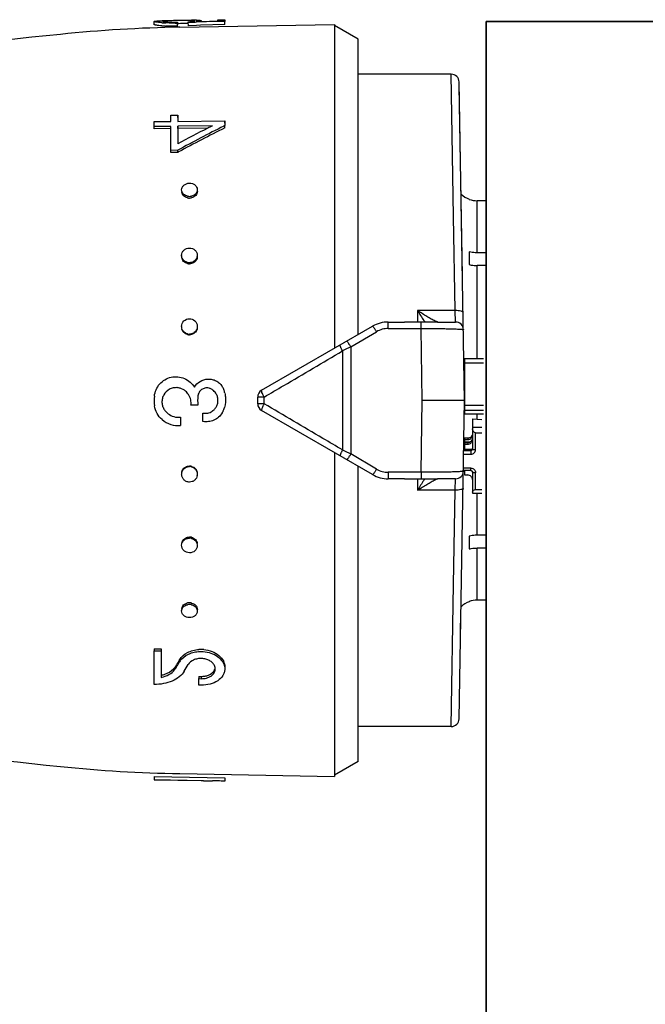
# Model space of a CAD drawing. Header units: millimetres. Extents: x 14365 to 105143, y -126377 to -22383.
# Tile 84 of 191: x 54949 to 54989, y -122816 to -122753. Entities that reach past the tile are written whole.
import ezdxf

# ---------------------------------------------------------------- set-up
doc = ezdxf.new("R2010")
doc.units = ezdxf.units.MM
doc.layers.add('UT_ZAŘÍZENÍ - OT', color=3, linetype='Continuous', lineweight=35)

msp = doc.modelspace()

# ---------------------------------------------------------------- linework, layer by layer
at = {"color": 0, "linetype": 'Continuous'}
for p, q in [((54957.635, -122753.468), (54957.632, -122753.268)), ((54958.268, -122753.222), (54958.283, -122753.221)), ((54958.283, -122753.221), (54958.295, -122753.221)), ((54958.285, -122753.281), (54958.284, -122753.235)), ((54959.198, -122753.208), (54959.076, -122753.21)), ((54959.122, -122753.308), (54959.122, -122753.37)), ((54959.125, -122753.569), (54959.122, -122753.37)), ((54959.199, -122753.408), (54959.123, -122753.409)), ((54959.267, -122753.632), (54969.135, -122753.459)), ((54959.809, -122753.402), (54959.778, -122753.402)), ((54959.807, -122753.341), (54959.807, -122753.288)), ((54960.237, -122753.325), (54959.807, -122753.341)), ((54959.811, -122753.54), (54959.807, -122753.341)), ((54960.328, -122753.521), (54959.811, -122753.54)), ((54960.032, -122753.268), (54960.03, -122753.204)), ((54960.324, -122753.322), (54960.237, -122753.325)), ((54960.319, -122753.274), (54960.622, -122753.264)), ((54961.615, -122753.277), (54960.324, -122753.322)), ((54960.586, -122753.512), (54960.328, -122753.521)), ((54960.469, -122753.269), (54960.468, -122753.254)), ((54962.135, -122753.458), (54960.586, -122753.512)), ((54960.622, -122753.264), (54961.681, -122753.23)), ((54960.631, -122753.21), (54960.632, -122753.263)), ((54961.683, -122753.274), (54961.615, -122753.277)), ((54961.681, -122753.162), (54962.131, -122753.154)), ((54961.681, -122753.23), (54961.681, -122753.162)), ((54962.131, -122753.259), (54961.683, -122753.274)), ((54962.131, -122753.154), (54962.131, -122753.259)), ((54962.135, -122753.458), (54962.131, -122753.259)), ((54969.135, -122753.459), (54969.135, -122774.104)), ((54970.635, -122754.399), (54969.135, -122753.533)), ((54970.635, -122773.238), (54970.635, -122754.399)), ((54976.581, -122756.633), (54970.635, -122756.633)), ((54976.735, -122765.698), (54976.581, -122756.633)), ((54977.435, -122777.433), (54977.081, -122757.125)), ((54977.297, -122769.499), (54977.085, -122757.374)), ((54958.682, -122759.238), (54959.132, -122759.233)), ((54958.682, -122759.644), (54958.682, -122759.238)), ((54959.132, -122759.233), (54959.132, -122759.638)), ((54959.135, -122759.383), (54959.132, -122759.233)), ((54957.632, -122759.657), (54958.682, -122759.644)), ((54957.632, -122759.968), (54957.632, -122759.657)), ((54958.682, -122759.955), (54957.632, -122759.968)), ((54957.635, -122760.112), (54957.632, -122759.968)), ((54958.682, -122761.487), (54958.682, -122759.955)), ((54959.132, -122759.638), (54962.131, -122759.599)), ((54961.346, -122759.921), (54959.132, -122759.949)), ((54959.132, -122759.949), (54959.132, -122761.068)), ((54959.135, -122760.094), (54959.132, -122759.949)), ((54961.291, -122759.949), (54961.346, -122759.921)), ((54962.131, -122759.911), (54962.076, -122759.939)), ((54962.131, -122759.599), (54962.131, -122759.911)), ((54962.135, -122759.746), (54962.131, -122759.599)), ((54962.135, -122760.055), (54962.131, -122759.911)), ((54958.685, -122760.099), (54957.635, -122760.112)), ((54961.053, -122760.069), (54959.135, -122760.094)), ((54959.135, -122760.094), (54959.135, -122760.951)), ((54959.132, -122761.482), (54958.682, -122761.487)), ((54958.685, -122761.618), (54958.682, -122761.487)), ((54959.135, -122761.613), (54958.685, -122761.618)), ((54959.135, -122761.613), (54959.132, -122761.482)), ((54959.187, -122761.585), (54959.135, -122761.613)), ((54977.735, -122764.597), (54977.735, -122764.61)), ((54978.235, -122768.02), (54978.235, -122764.696)), ((54978.806, -122764.696), (54978.235, -122764.696)), ((54976.838, -122771.709), (54976.735, -122765.698)), ((54977.735, -122767.96), (54977.735, -122768.773)), ((54978.853, -122768.02), (54978.235, -122768.02)), ((54978.235, -122774.759), (54978.235, -122768.833)), ((54978.861, -122768.833), (54978.235, -122768.833)), ((54974.435, -122771.709), (54974.435, -122772.442)), ((54976.838, -122771.709), (54974.435, -122771.709)), ((54976.857, -122772.433), (54976.838, -122771.709)), ((54972.566, -122772.848), (54972.566, -122772.433)), ((54972.566, -122772.433), (54973.592, -122772.433)), ((54974.663, -122772.848), (54974.663, -122772.441)), ((54975.699, -122772.433), (54976.857, -122772.433)), ((54964.485, -122776.789), (54971.566, -122772.701)), ((54970.169, -122774.021), (54971.816, -122773.053)), ((54972.566, -122772.848), (54974.663, -122772.848)), ((54974.735, -122777.433), (54974.663, -122772.848)), ((54969.648, -122774.278), (54969.648, -122780.589)), ((54970.169, -122774.021), (54970.169, -122780.845)), ((54977.435, -122774.759), (54977.435, -122778.281)), ((54977.435, -122774.759), (54978.635, -122774.759)), ((54977.435, -122775.043), (54978.635, -122775.043)), ((54964.235, -122777.645), (54964.235, -122777.222)), ((54964.649, -122777.649), (54964.649, -122777.218)), ((54974.663, -122782.019), (54974.735, -122777.433)), ((54977.435, -122777.433), (54974.735, -122777.433)), ((54977.081, -122797.742), (54977.435, -122777.433)), ((54960.422, -122777.736), (54959.972, -122777.736)), ((54960.741, -122778.777), (54960.741, -122778.242)), ((54971.566, -122782.165), (54964.485, -122778.078)), ((54977.435, -122777.739), (54978.635, -122777.739)), ((54977.435, -122778.054), (54978.635, -122778.054)), ((54959.312, -122778.505), (54959.312, -122779.039)), ((54977.435, -122778.281), (54978.635, -122778.281)), ((54977.935, -122778.608), (54977.935, -122780.531)), ((54977.935, -122778.608), (54978.535, -122778.641)), ((54978.235, -122778.624), (54978.235, -122778.281)), ((54977.935, -122779.139), (54978.535, -122779.139)), ((54978.135, -122780.57), (54978.135, -122779.491)), ((54978.135, -122779.491), (54978.535, -122779.491)), ((54977.389, -122780.082), (54977.799, -122780.082)), ((54977.39, -122780.048), (54977.395, -122779.725)), ((54977.437, -122780.051), (54977.39, -122780.048)), ((54977.435, -122779.837), (54977.435, -122780.082)), ((54977.635, -122779.837), (54977.435, -122779.837)), ((54977.435, -122779.935), (54977.635, -122779.935)), ((54977.435, -122780.13), (54977.435, -122780.571)), ((54977.635, -122780.13), (54977.435, -122780.13)), ((54977.635, -122779.837), (54977.635, -122779.935)), ((54977.635, -122780.13), (54977.635, -122780.227)), ((54969.135, -122780.762), (54969.135, -122801.407)), ((54977.38, -122780.629), (54977.835, -122780.629)), ((54977.435, -122780.473), (54977.382, -122780.473)), ((54977.435, -122780.277), (54977.386, -122780.277)), ((54977.435, -122780.227), (54977.635, -122780.227)), ((54977.835, -122780.571), (54977.435, -122780.571)), ((54977.835, -122780.571), (54977.835, -122780.864)), ((54971.816, -122781.814), (54970.169, -122780.845)), ((54977.376, -122780.864), (54977.835, -122780.864)), ((54970.635, -122800.467), (54970.635, -122781.628)), ((54972.566, -122782.019), (54972.566, -122782.433)), ((54974.663, -122782.019), (54972.566, -122782.019)), ((54974.663, -122782.019), (54974.663, -122782.426)), ((54977.835, -122781.908), (54977.357, -122781.908)), ((54977.835, -122781.747), (54977.36, -122781.747)), ((54977.435, -122781.908), (54977.435, -122782.189)), ((54977.835, -122781.908), (54977.835, -122781.747)), ((54977.935, -122782.002), (54977.935, -122783.356)), ((54973.592, -122782.433), (54972.566, -122782.433)), ((54974.435, -122782.425), (54974.435, -122783.158)), ((54976.857, -122782.433), (54975.699, -122782.433)), ((54976.838, -122783.158), (54976.857, -122782.433)), ((54977.435, -122782.189), (54977.635, -122782.189)), ((54978.135, -122783.12), (54978.135, -122782.041)), ((54976.838, -122783.158), (54974.435, -122783.158)), ((54976.735, -122789.169), (54976.838, -122783.158)), ((54978.135, -122783.12), (54978.535, -122783.12)), ((54977.935, -122783.356), (54978.535, -122783.356)), ((54978.235, -122786.033), (54978.235, -122783.356)), ((54977.735, -122786.094), (54977.735, -122786.907)), ((54978.861, -122786.033), (54978.235, -122786.033)), ((54978.235, -122790.17), (54978.235, -122786.846)), ((54978.853, -122786.846), (54978.235, -122786.846)), ((54976.581, -122798.233), (54976.735, -122789.169)), ((54978.806, -122790.17), (54978.235, -122790.17)), ((54977.735, -122790.256), (54977.735, -122790.269)), ((54977.18, -122792.048), (54977.195, -122791.187)), ((54957.635, -122793.274), (54957.632, -122793.406)), ((54957.635, -122793.274), (54958.085, -122793.279)), ((54958.085, -122793.279), (54958.082, -122793.411)), ((54957.632, -122795.548), (54957.632, -122793.406)), ((54957.632, -122793.406), (54958.082, -122793.411)), ((54958.082, -122793.411), (54958.082, -122795.099)), ((54959.002, -122794.386), (54958.999, -122794.527)), ((54959.112, -122794.339), (54959.14, -122794.291)), ((54959.229, -122794.011), (54959.257, -122793.963)), ((54959.257, -122793.963), (54959.254, -122794.101)), ((54960.485, -122795.031), (54960.482, -122795.177)), ((54960.482, -122795.585), (54960.482, -122795.177)), ((54960.482, -122795.177), (54960.631, -122795.179)), ((54960.485, -122795.031), (54960.635, -122795.033)), ((54960.635, -122795.033), (54960.631, -122795.179)), ((54960.631, -122795.587), (54960.482, -122795.585)), ((54976.581, -122798.233), (54970.635, -122798.233)), ((54970.635, -122800.467), (54969.135, -122801.333)), ((54957.635, -122801.419), (54957.632, -122801.619)), ((54957.635, -122801.419), (54962.135, -122801.498)), ((54959.267, -122801.235), (54969.135, -122801.407)), ((54957.632, -122801.631), (54957.632, -122801.619)), ((54957.632, -122801.619), (54962.131, -122801.697)), ((54960.781, -122801.686), (54957.632, -122801.631)), ((54960.781, -122801.689), (54960.781, -122801.686)), ((54960.781, -122801.689), (54961.344, -122801.699)), ((54962.135, -122801.498), (54962.131, -122801.697)), ((54962.135, -122801.508), (54962.131, -122801.708)), ((54962.131, -122801.697), (54962.131, -122801.708))]:
    msp.add_line(p, q, dxfattribs=at)
for centre, radius, start, end in [((54960.838, -122843.618), 90, 91, 95.86353), ((54958.75, -122744.792), 8.577, 265.82558, 266.62577), ((54958.751, -122744.941), 8.626, 265.85586, 266.65073), ((54958.9, -122788.956), 35.74, 91.01238, 91.21551), ((54958.823, -122743.538), 9.833, 266.63176, 267.39596), ((54958.825, -122743.67), 9.899, 266.65673, 267.41559), ((54958.428, -122755.017), 1.789, 94.25337, 94.6326), ((54958.484, -122755.786), 2.559, 93.45872, 94.22835), ((54958.905, -122740.828), 12.544, 270.2757, 270.99142), ((54958.948, -122743.279), 10.03, 270.37671, 270.99382), ((54959.359, -122746.88), 6.424, 274.00652, 274.76218), ((54959.445, -122747.922), 5.379, 274.77014, 275.5791), ((54959.881, -122758.482), 5.28, 88.37447, 89.19799), ((54960.741, -122795.311), 42.126, 90.84632, 91.00332), ((54960.456, -122776.21), 23.023, 90.56986, 90.83886), ((54960.356, -122766.414), 13.227, 90.13111, 90.55891), ((55002.723, -123251.473), 500, 95.86353, 99.2151), ((54976.581, -122757.133), 0.5, 1.00273, 90.00005), ((55009.42, -122853.873), 105.191, 116.74897, 118.55954), ((55006.052, -122848.849), 99.533, 116.72558, 116.87901), ((55008.965, -122854.537), 105.923, 116.89327, 118.06457), ((55009.156, -122854.25), 105.279, 116.52799, 118.3353), ((54959.725, -122764.113), 0.34, 181.83857, 189.22993), ((54959.878, -122763.843), 0.578, 257.40046, 263.77919), ((54959.876, -122763.854), 0.567, 263.76903, 270.51539), ((54959.875, -122763.844), 0.577, 270.61415, 283.65474), ((54960.055, -122764.104), 0.33, 0.0012, 1.80344), ((54978.235, -122763.183), 1.5, 226.64917, 250.52878), ((54959.881, -122763.946), 0.583, 257.43846, 263.79562), ((54959.88, -122763.957), 0.572, 263.78497, 270.51556), ((54959.879, -122763.946), 0.582, 270.61233, 283.61615), ((54978.237, -122763.187), 1.509, 250.58004, 269.92942), ((54959.796, -122768.184), 0.415, 180.00363, 182.62681), ((54959.88, -122768.12), 0.529, 255.90699, 262.90203), ((54959.884, -122768.188), 0.533, 255.94846, 262.92018), ((54959.879, -122768.134), 0.515, 262.89641, 270.33517), ((54959.882, -122768.203), 0.519, 262.91395, 270.33539), ((54959.968, -122768.253), 0.417, 351.68515, 359.95596), ((54995.218, -122759.186), 24.264, 211.06983, 212.81472), ((54972.566, -122774.433), 2, 90, 120), ((54991.261, -122761.731), 19.559, 212.83138, 213.19135), ((54976.857, -122772.933), 0.5, 0.9973, 89.99995), ((54959.853, -122772.718), 0.471, 180.01487, 185.18459), ((54959.883, -122772.708), 0.505, 254.94557, 262.29746), ((54959.886, -122772.739), 0.509, 254.989, 262.3166), ((54959.88, -122772.725), 0.488, 262.29512, 270.14263), ((54972.566, -122774.327), 1.479, 90.0293, 120.51258), ((54959.884, -122772.756), 0.492, 262.31359, 270.14288), ((55077.731, -122993.394), 244.324, 116.11937, 116.25551), ((54977.336, -122775.589), 0.0994, 313.59217, 359.98031), ((54977.335, -122775.577), 0.301, 284.00989, 289.44256), ((54959.028, -122777.496), 0.878, 79.26214, 86.10486), ((54959.018, -122777.545), 0.927, 73.07928, 79.21627), ((54959.015, -122777.583), 0.963, 41.07571, 50.01192), ((54959.009, -122777.587), 0.97, 32.46127, 41.04427), ((54960.991, -122777.211), 0.576, 71.25318, 78.39725), ((54960.993, -122777.205), 0.569, 63.84048, 71.25521), ((54960.868, -122777.44), 0.836, 39.13046, 49.82845), ((54960.874, -122777.435), 0.828, 29.69129, 39.12926), ((54961.071, -122777.134), 1.078, 27.84061, 34.02965), ((54961.076, -122777.132), 1.073, 21.6663, 27.84286), ((54961.093, -122777.125), 1.054, 15.21143, 21.66816), ((54960.181, -122777.372), 1.999, 11.83461, 15.19202), ((54964.735, -122777.222), 0.5, 120, 180), ((54977.336, -122777.205), 0.3, 70.55401, 72.35353), ((54960.293, -122777.433), 2.661, 174.20363, 187.38301), ((54962.718, -122777.433), 2.316, 172.81682, 187.51949), ((54959.023, -122777.539), 0.893, 214.11402, 220.95302), ((54959.193, -122777.391), 1.119, 220.98571, 227.22441), ((54960.884, -122777.47), 0.785, 259.56156, 266.77563), ((54960.871, -122777.432), 0.831, 307.97112, 320.9467), ((54960.863, -122777.425), 0.841, 320.92395, 328.11089), ((54960.912, -122777.571), 1.247, 328.36326, 330.5708), ((54960.927, -122777.579), 1.23, 330.55262, 339.45926), ((54960.973, -122777.596), 1.181, 339.47291, 345.3977), ((54964.735, -122777.645), 0.5, 180, 240), ((54959.194, -122777.399), 1.644, 229.79423, 274.1007), ((54959.194, -122777.407), 1.104, 269.87405, 276.1358), ((54977.645, -122779.64), 0.29, 325.94596, 359.95559), ((55077.731, -122561.472), 244.324, 243.74449, 243.88063), ((54959.88, -122782.142), 0.489, 81.95126, 89.79291), ((54959.883, -122782.111), 0.493, 81.96974, 89.79318), ((54959.877, -122782.16), 0.507, 74.61727, 81.95392), ((54959.881, -122782.129), 0.51, 74.66061, 81.97306), ((54972.566, -122780.54), 1.479, 239.48743, 269.97069), ((54976.857, -122781.933), 0.5, 270, 359), ((54977.847, -122782.002), 0.0882, 0.03691, 8.66078), ((54959.901, -122782.151), 0.481, 352.20997, 354.91531), ((54972.566, -122780.433), 2, 240, 270), ((54995.14, -122795.631), 24.171, 147.18194, 148.9335), ((54991.604, -122793.358), 19.968, 146.8123, 147.16491), ((54959.878, -122786.733), 0.516, 82.18024, 89.60747), ((54959.882, -122786.665), 0.52, 82.19776, 89.60771), ((54959.876, -122786.75), 0.533, 75.22208, 82.18643), ((54959.879, -122786.682), 0.537, 75.26335, 82.20456), ((54978.237, -122791.68), 1.509, 90.07058, 109.41996), ((54959.725, -122790.754), 0.34, 170.77007, 178.16143), ((54959.877, -122791.019), 0.574, 89.52764, 102.6205), ((54959.88, -122790.917), 0.579, 90.47615, 102.57666), ((54959.88, -122790.901), 0.563, 89.46365, 90.42767), ((54959.876, -122791.014), 0.569, 82.70603, 89.43816), ((54959.879, -122790.912), 0.574, 82.72194, 89.43835), ((54959.874, -122791.029), 0.584, 76.3765, 82.71678), ((54959.878, -122790.926), 0.588, 76.41423, 82.73319), ((54960.055, -122790.763), 0.33, 358.19656, 359.9988), ((54978.235, -122791.683), 1.5, 109.47122, 133.35083), ((54960.613, -122795.257), 1.949, 89.34777, 93.68224), ((54960.612, -122795.289), 1.981, 84.74512, 89.3338), ((54960.217, -122794.688), 1.129, 136.6726, 142.69573), ((54958.133, -122793.839), 1.027, 315.49883, 321.71461), ((54958.212, -122793.901), 0.927, 321.71489, 328.50896), ((54920.582, -122771.246), 44.921, 328.78337, 329.0635), ((54921.06, -122771.199), 44.466, 328.57088, 328.85214), ((54919.708, -122770.382), 46.046, 328.85211, 329.1259), ((54918.859, -122770.214), 46.929, 329.13232, 329.40315), ((54960.122, -122794.615), 1.009, 142.68913, 149.33475), ((54921.327, -122771.318), 44.808, 328.5423, 329.17295), ((54961.073, -122794.558), 0.458, 358.60453, 6.96692), ((54957.697, -122793.23), 1.908, 281.62893, 285.76186), ((55002.723, -122303.394), 500, 260.77609, 264.13647), ((54976.581, -122797.733), 0.5, 270, 359), ((54960.838, -122711.249), 90, 264.13647, 269)]:
    msp.add_arc(centre, radius, start, end, dxfattribs=at)
at = {"color": 0, "linetype": 'Continuous', "extrusion": (0, 0, -1)}
for centre, major_axis, ratio, start_param, end_param in [((54978.135, -122779.256), (0, -0.235), 0.85043, 0, 1.570796), ((54978.135, -122783.277), (0.2, 0), 0.785695, 3.141593, 4.712389)]:
    msp.add_ellipse(centre, major_axis=major_axis, ratio=ratio, start_param=start_param, end_param=end_param, dxfattribs=at)
at = {"color": 0, "linetype": 'Continuous'}
for points, knots in [([(54957.632, -122753.268), (54957.632, -122753.265), (54957.639, -122753.259), (54957.647, -122753.256), (54957.652, -122753.255)], [0, 0, 0, 0, 0.34526, 1, 1, 1, 1]), ([(54958.126, -122753.346), (54958.056, -122753.341), (54957.958, -122753.332), (54957.837, -122753.318), (54957.766, -122753.308), (54957.71, -122753.298), (54957.669, -122753.288), (54957.645, -122753.281), (54957.632, -122753.272), (54957.632, -122753.268)], [0, 0, 0, 0, 0.415889, 0.585993, 0.728367, 0.841268, 0.923827, 0.975949, 1, 1, 1, 1]), ([(54958.128, -122753.545), (54958.058, -122753.54), (54957.961, -122753.531), (54957.839, -122753.517), (54957.769, -122753.507), (54957.714, -122753.498), (54957.672, -122753.488), (54957.649, -122753.48), (54957.635, -122753.472), (54957.635, -122753.468)], [0, 0, 0, 0, 0.416026, 0.586157, 0.728535, 0.841423, 0.923955, 0.976034, 1, 1, 1, 1]), ([(54957.652, -122753.255), (54957.656, -122753.254), (54957.675, -122753.248), (54957.696, -122753.245), (54957.712, -122753.243)], [0, 0, 0, 0, 0.194984, 1, 1, 1, 1]), ([(54957.712, -122753.243), (54957.768, -122753.236), (54957.911, -122753.23), (54958.055, -122753.226), (54958.142, -122753.224)], [0, 0, 0, 0, 0.393124, 1, 1, 1, 1]), ([(54958.175, -122753.254), (54958.175, -122753.254), (54958.174, -122753.255), (54958.174, -122753.256), (54958.174, -122753.256)], [0, 0, 0, 0, 0.519614, 1, 1, 1, 1]), ([(54958.174, -122753.256), (54958.174, -122753.258), (54958.179, -122753.261), (54958.196, -122753.267), (54958.234, -122753.275), (54958.295, -122753.283), (54958.345, -122753.287), (54958.373, -122753.29)], [0, 0, 0, 0, 0.026104, 0.078509, 0.271488, 0.580502, 1, 1, 1, 1]), ([(54958.284, -122753.235), (54958.269, -122753.236), (54958.243, -122753.238), (54958.209, -122753.243), (54958.188, -122753.247), (54958.177, -122753.251), (54958.175, -122753.254)], [0, 0, 0, 0, 0.402142, 0.703286, 0.901798, 1, 1, 1, 1]), ([(54959.076, -122753.21), (54958.936, -122753.213), (54958.688, -122753.218), (54958.439, -122753.225), (54958.33, -122753.232)], [0, 0, 0, 0, 0.5608, 1, 1, 1, 1]), ([(54958.373, -122753.29), (54958.416, -122753.293), (54958.63, -122753.307), (54958.843, -122753.31), (54959.014, -122753.309)], [0, 0, 0, 0, 0.202928, 1, 1, 1, 1]), ([(54958.965, -122753.372), (54958.914, -122753.372), (54958.718, -122753.372), (54958.521, -122753.367), (54958.376, -122753.361)], [0, 0, 0, 0, 0.261385, 1, 1, 1, 1]), ([(54959.125, -122753.569), (54959.06, -122753.57), (54958.811, -122753.572), (54958.562, -122753.568), (54958.378, -122753.559)], [0, 0, 0, 0, 0.261104, 1, 1, 1, 1]), ([(54959.776, -122753.202), (54959.732, -122753.202), (54959.539, -122753.203), (54959.346, -122753.205), (54959.198, -122753.208)], [0, 0, 0, 0, 0.228486, 1, 1, 1, 1]), ([(54959.778, -122753.402), (54959.734, -122753.402), (54959.541, -122753.403), (54959.348, -122753.405), (54959.199, -122753.408)], [0, 0, 0, 0, 0.228577, 1, 1, 1, 1]), ([(54959.955, -122753.203), (54959.941, -122753.203), (54959.881, -122753.202), (54959.822, -122753.202), (54959.776, -122753.202)], [0, 0, 0, 0, 0.229978, 1, 1, 1, 1]), ([(54959.968, -122753.275), (54960.005, -122753.271), (54960.071, -122753.264), (54960.147, -122753.253), (54960.192, -122753.244), (54960.214, -122753.238), (54960.227, -122753.234), (54960.234, -122753.228), (54960.234, -122753.226)], [0, 0, 0, 0, 0.416564, 0.727805, 0.840468, 0.923103, 0.975235, 1, 1, 1, 1]), ([(54960.141, -122753.209), (54960.133, -122753.208), (54960.096, -122753.206), (54960.059, -122753.205), (54960.03, -122753.204)], [0, 0, 0, 0, 0.216654, 1, 1, 1, 1]), ([(54960.21, -122753.216), (54960.206, -122753.215), (54960.183, -122753.212), (54960.16, -122753.21), (54960.141, -122753.209)], [0, 0, 0, 0, 0.191517, 1, 1, 1, 1]), ([(54960.234, -122753.226), (54960.234, -122753.224), (54960.224, -122753.218), (54960.216, -122753.217), (54960.21, -122753.216)], [0, 0, 0, 0, 0.306489, 1, 1, 1, 1]), ([(54960.468, -122753.254), (54960.457, -122753.255), (54960.408, -122753.263), (54960.358, -122753.269), (54960.319, -122753.274)], [0, 0, 0, 0, 0.219199, 1, 1, 1, 1]), ([(54960.326, -122753.188), (54960.34, -122753.188), (54960.392, -122753.188), (54960.445, -122753.188), (54960.482, -122753.189)], [0, 0, 0, 0, 0.28218, 1, 1, 1, 1]), ([(54960.631, -122753.21), (54960.632, -122753.215), (54960.613, -122753.223), (54960.585, -122753.232), (54960.532, -122753.243), (54960.492, -122753.25), (54960.468, -122753.254)], [0, 0, 0, 0, 0.080473, 0.272652, 0.58028, 1, 1, 1, 1]), ([(54960.482, -122753.189), (54960.492, -122753.19), (54960.526, -122753.191), (54960.559, -122753.193), (54960.581, -122753.196)], [0, 0, 0, 0, 0.312325, 1, 1, 1, 1]), ([(54960.581, -122753.196), (54960.594, -122753.197), (54960.61, -122753.199), (54960.627, -122753.204), (54960.631, -122753.208), (54960.631, -122753.21)], [0, 0, 0, 0, 0.708486, 0.898996, 1, 1, 1, 1]), ([(54959.382, -122764.013), (54959.38, -122763.957), (54959.406, -122763.841), (54959.519, -122763.697), (54959.687, -122763.604), (54959.816, -122763.581), (54959.882, -122763.581)], [0, 0, 0, 0, 0.229393, 0.470966, 0.729703, 1, 1, 1, 1]), ([(54959.882, -122763.581), (54959.945, -122763.58), (54960.07, -122763.599), (54960.235, -122763.683), (54960.349, -122763.818), (54960.38, -122763.928), (54960.381, -122763.982)], [0, 0, 0, 0, 0.270385, 0.528616, 0.769944, 1, 1, 1, 1]), ([(54959.486, -122764.259), (54959.455, -122764.225), (54959.404, -122764.148), (54959.383, -122764.058), (54959.382, -122764.013)], [0, 0, 0, 0, 0.509651, 1, 1, 1, 1]), ([(54959.754, -122764.515), (54959.664, -122764.495), (54959.497, -122764.416), (54959.403, -122764.25), (54959.39, -122764.168)], [0, 0, 0, 0, 0.524629, 1, 1, 1, 1]), ([(54959.751, -122764.407), (54959.725, -122764.401), (54959.627, -122764.372), (54959.537, -122764.315), (54959.486, -122764.259)], [0, 0, 0, 0, 0.260211, 1, 1, 1, 1]), ([(54960.278, -122764.252), (54960.261, -122764.27), (54960.186, -122764.341), (54960.088, -122764.386), (54960.012, -122764.405)], [0, 0, 0, 0, 0.24218, 1, 1, 1, 1]), ([(54960.385, -122764.104), (54960.385, -122764.196), (54960.299, -122764.393), (54960.115, -122764.488), (54960.016, -122764.512)], [0, 0, 0, 0, 0.47302, 1, 1, 1, 1]), ([(54960.381, -122763.982), (54960.383, -122764.03), (54960.364, -122764.129), (54960.311, -122764.214), (54960.278, -122764.252)], [0, 0, 0, 0, 0.488775, 1, 1, 1, 1]), ([(54959.382, -122768.184), (54959.382, -122768.123), (54959.409, -122767.999), (54959.521, -122767.843), (54959.687, -122767.742), (54959.817, -122767.716), (54959.882, -122767.716)], [0, 0, 0, 0, 0.241806, 0.488407, 0.741812, 1, 1, 1, 1]), ([(54959.449, -122768.417), (54959.439, -122768.401), (54959.404, -122768.334), (54959.385, -122768.259), (54959.382, -122768.203)], [0, 0, 0, 0, 0.253103, 1, 1, 1, 1]), ([(54959.882, -122767.716), (54960.005, -122767.715), (54960.198, -122767.783), (54960.347, -122767.98), (54960.378, -122768.099), (54960.381, -122768.158)], [0, 0, 0, 0, 0.507384, 0.755665, 1, 1, 1, 1]), ([(54960.381, -122768.158), (54960.383, -122768.209), (54960.374, -122768.277), (54960.35, -122768.341), (54960.343, -122768.356)], [0, 0, 0, 0, 0.747031, 1, 1, 1, 1]), ([(54978.235, -122768.02), (54978.193, -122768.02), (54978.025, -122768.015), (54977.857, -122767.99), (54977.735, -122767.96)], [0, 0, 0, 0, 0.252472, 1, 1, 1, 1]), ([(54959.754, -122768.706), (54959.663, -122768.683), (54959.49, -122768.588), (54959.403, -122768.41), (54959.39, -122768.32)], [0, 0, 0, 0, 0.510101, 1, 1, 1, 1]), ([(54959.751, -122768.633), (54959.689, -122768.618), (54959.571, -122768.565), (54959.482, -122768.47), (54959.449, -122768.417)], [0, 0, 0, 0, 0.506643, 1, 1, 1, 1]), ([(54960.343, -122768.356), (54960.314, -122768.423), (54960.221, -122768.545), (54960.084, -122768.613), (54960.012, -122768.632)], [0, 0, 0, 0, 0.492845, 1, 1, 1, 1]), ([(54960.381, -122768.313), (54960.367, -122768.404), (54960.28, -122768.583), (54960.108, -122768.68), (54960.016, -122768.704)], [0, 0, 0, 0, 0.489899, 1, 1, 1, 1]), ([(54977.735, -122768.773), (54977.776, -122768.783), (54977.94, -122768.818), (54978.109, -122768.833), (54978.235, -122768.833)], [0, 0, 0, 0, 0.247091, 1, 1, 1, 1]), ([(54975.556, -122772.369), (54975.473, -122772.33), (54975.296, -122772.236), (54974.919, -122772.02), (54974.63, -122771.838), (54974.435, -122771.709)], [0, 0, 0, 0, 0.213248, 0.460801, 1, 1, 1, 1]), ([(54977.338, -122771.837), (54977.338, -122771.828), (54977.328, -122771.805), (54977.296, -122771.782), (54977.249, -122771.76), (54977.159, -122771.732), (54977.02, -122771.712), (54976.901, -122771.707), (54976.838, -122771.709)], [0, 0, 0, 0, 0.054454, 0.124226, 0.220024, 0.341181, 0.645763, 1, 1, 1, 1]), ([(54959.382, -122772.718), (54959.382, -122772.592), (54959.49, -122772.328), (54959.754, -122772.223), (54959.882, -122772.222)], [0, 0, 0, 0, 0.49811, 1, 1, 1, 1]), ([(54959.882, -122772.222), (54960.002, -122772.222), (54960.253, -122772.314), (54960.369, -122772.554), (54960.38, -122772.673)], [0, 0, 0, 0, 0.501804, 1, 1, 1, 1]), ([(54974.663, -122772.441), (54974.483, -122772.443), (54974.127, -122772.442), (54973.77, -122772.433), (54973.592, -122772.433)], [0, 0, 0, 0, 0.502804, 1, 1, 1, 1]), ([(54975.699, -122772.433), (54975.619, -122772.433), (54975.274, -122772.434), (54974.929, -122772.438), (54974.663, -122772.441)], [0, 0, 0, 0, 0.230893, 1, 1, 1, 1]), ([(54975.635, -122772.405), (54975.629, -122772.402), (54975.602, -122772.391), (54975.576, -122772.379), (54975.556, -122772.369)], [0, 0, 0, 0, 0.229765, 1, 1, 1, 1]), ([(54975.666, -122772.417), (54975.663, -122772.416), (54975.653, -122772.412), (54975.642, -122772.408), (54975.635, -122772.405)], [0, 0, 0, 0, 0.235586, 1, 1, 1, 1]), ([(54975.725, -122772.433), (54975.717, -122772.433), (54975.697, -122772.428), (54975.677, -122772.422), (54975.666, -122772.417)], [0, 0, 0, 0, 0.393757, 1, 1, 1, 1]), ([(54959.754, -122773.231), (54959.672, -122773.209), (54959.515, -122773.122), (54959.425, -122772.966), (54959.403, -122772.884)], [0, 0, 0, 0, 0.50198, 1, 1, 1, 1]), ([(54959.751, -122773.196), (54959.679, -122773.176), (54959.54, -122773.105), (54959.449, -122772.977), (54959.42, -122772.908)], [0, 0, 0, 0, 0.50114, 1, 1, 1, 1]), ([(54960.364, -122772.844), (54960.341, -122772.926), (54960.252, -122773.084), (54960.095, -122773.172), (54960.012, -122773.195)], [0, 0, 0, 0, 0.49918, 1, 1, 1, 1]), ([(54960.381, -122772.818), (54960.368, -122772.912), (54960.284, -122773.099), (54960.109, -122773.204), (54960.016, -122773.23)], [0, 0, 0, 0, 0.498032, 1, 1, 1, 1]), ([(54971.816, -122773.053), (54971.795, -122773.033), (54971.763, -122772.985), (54971.73, -122772.911), (54971.691, -122772.848), (54971.652, -122772.797), (54971.621, -122772.756), (54971.597, -122772.724), (54971.581, -122772.708), (54971.569, -122772.699), (54971.566, -122772.701)], [0, 0, 0, 0, 0.198142, 0.388892, 0.560134, 0.707991, 0.828678, 0.918542, 0.975091, 1, 1, 1, 1]), ([(54974.663, -122772.848), (54974.839, -122772.848), (54975.184, -122772.848), (54975.685, -122772.85), (54976.145, -122772.856), (54976.496, -122772.863), (54976.743, -122772.871), (54976.899, -122772.877), (54977.034, -122772.883), (54977.146, -122772.89), (54977.234, -122772.898), (54977.297, -122772.905), (54977.335, -122772.913), (54977.352, -122772.918), (54977.357, -122772.923), (54977.357, -122772.925)], [0, 0, 0, 0, 0.195605, 0.383531, 0.55643, 0.707585, 0.773165, 0.831259, 0.881323, 0.92293, 0.955723, 0.979458, 0.994025, 0.997954, 1, 1, 1, 1]), ([(54970.169, -122774.021), (54970.14, -122773.971), (54970.097, -122773.9), (54970.04, -122773.81), (54970.004, -122773.755), (54969.973, -122773.71), (54969.949, -122773.678), (54969.933, -122773.66), (54969.924, -122773.652), (54969.92, -122773.651), (54969.919, -122773.652)], [0, 0, 0, 0, 0.387648, 0.559336, 0.708365, 0.829964, 0.920373, 0.976704, 0.992026, 1, 1, 1, 1]), ([(54964.649, -122777.218), (54965.064, -122776.973), (54966.73, -122775.993), (54968.397, -122775.013), (54969.648, -122774.278)], [0, 0, 0, 0, 0.249365, 1, 1, 1, 1]), ([(54969.648, -122774.278), (54969.622, -122774.231), (54969.586, -122774.163), (54969.543, -122774.075), (54969.518, -122774.02), (54969.499, -122773.975), (54969.487, -122773.94), (54969.481, -122773.918), (54969.482, -122773.904), (54969.485, -122773.902)], [0, 0, 0, 0, 0.389691, 0.560136, 0.707341, 0.827183, 0.916538, 0.973346, 1, 1, 1, 1]), ([(54957.646, -122777.164), (54957.66, -122777.022), (54957.735, -122776.74), (54958.041, -122776.252), (54958.692, -122775.861), (54959.449, -122775.935), (54959.933, -122776.248), (54960.119, -122776.472), (54960.192, -122776.595)], [0, 0, 0, 0, 0.125806, 0.251598, 0.500158, 0.748611, 0.874302, 1, 1, 1, 1]), ([(54960.192, -122776.595), (54960.279, -122776.443), (54960.535, -122776.18), (54960.974, -122776.051), (54961.326, -122776.083), (54961.577, -122776.174), (54961.798, -122776.323), (54961.915, -122776.458), (54961.964, -122776.531)], [0, 0, 0, 0, 0.249691, 0.498274, 0.623384, 0.748679, 0.874168, 1, 1, 1, 1]), ([(54959.088, -122776.621), (54959.004, -122776.615), (54958.834, -122776.627), (54958.517, -122776.743), (54958.263, -122776.993), (54958.14, -122777.309), (54958.114, -122777.564), (54958.16, -122777.817), (54958.236, -122777.97), (54958.283, -122778.04)], [0, 0, 0, 0, 0.124702, 0.249421, 0.497433, 0.62303, 0.748788, 0.874419, 1, 1, 1, 1]), ([(54961.106, -122776.647), (54961.03, -122776.631), (54960.867, -122776.632), (54960.646, -122776.731), (54960.482, -122776.911), (54960.43, -122777.065), (54960.42, -122777.144)], [0, 0, 0, 0, 0.248903, 0.498305, 0.748695, 1, 1, 1, 1]), ([(54962.138, -122776.962), (54962.154, -122777.039), (54962.2, -122777.348), (54962.175, -122777.668), (54962.116, -122777.894)], [0, 0, 0, 0, 0.250786, 1, 1, 1, 1]), ([(54964.649, -122777.218), (54964.62, -122777.166), (54964.57, -122777.071), (54964.512, -122776.943), (54964.482, -122776.854), (54964.476, -122776.808), (54964.481, -122776.792), (54964.485, -122776.789)], [0, 0, 0, 0, 0.377895, 0.69297, 0.905251, 0.965919, 1, 1, 1, 1]), ([(54959.972, -122777.736), (54959.988, -122777.621), (54959.979, -122777.384), (54959.89, -122777.164), (54959.827, -122777.066)], [0, 0, 0, 0, 0.500135, 1, 1, 1, 1]), ([(54961.577, -122777.869), (54961.616, -122777.807), (54961.678, -122777.671), (54961.71, -122777.449), (54961.685, -122777.227), (54961.63, -122777.089), (54961.594, -122777.025)], [0, 0, 0, 0, 0.249892, 0.499949, 0.75024, 1, 1, 1, 1]), ([(54964.649, -122777.218), (54964.621, -122777.218), (54964.566, -122777.218), (54964.488, -122777.218), (54964.417, -122777.219), (54964.356, -122777.219), (54964.312, -122777.22), (54964.283, -122777.22), (54964.267, -122777.22), (54964.254, -122777.221), (54964.244, -122777.221), (54964.239, -122777.222), (54964.235, -122777.221), (54964.235, -122777.222)], [0, 0, 0, 0, 0.203374, 0.394866, 0.56769, 0.716771, 0.837685, 0.88646, 0.926896, 0.958626, 0.981467, 0.99529, 1, 1, 1, 1]), ([(54958.133, -122778.655), (54958.003, -122778.545), (54957.785, -122778.274), (54957.676, -122777.944), (54957.654, -122777.775)], [0, 0, 0, 0, 0.49938, 1, 1, 1, 1]), ([(54958.433, -122778.212), (54958.534, -122778.306), (54958.774, -122778.458), (54959.053, -122778.511), (54959.191, -122778.511)], [0, 0, 0, 0, 0.500561, 1, 1, 1, 1]), ([(54961.974, -122778.225), (54961.911, -122778.326), (54961.756, -122778.512), (54961.451, -122778.709), (54961.101, -122778.805), (54960.859, -122778.799), (54960.741, -122778.777)], [0, 0, 0, 0, 0.249964, 0.499879, 0.749906, 1, 1, 1, 1]), ([(54960.84, -122778.254), (54960.936, -122778.26), (54961.131, -122778.236), (54961.306, -122778.146), (54961.382, -122778.087)], [0, 0, 0, 0, 0.50069, 1, 1, 1, 1]), ([(54964.649, -122777.649), (54964.621, -122777.649), (54964.566, -122777.649), (54964.488, -122777.648), (54964.417, -122777.648), (54964.356, -122777.647), (54964.312, -122777.647), (54964.283, -122777.646), (54964.267, -122777.646), (54964.254, -122777.646), (54964.244, -122777.646), (54964.239, -122777.645), (54964.235, -122777.645), (54964.235, -122777.645)], [0, 0, 0, 0, 0.203374, 0.394866, 0.56769, 0.716771, 0.837685, 0.88646, 0.926896, 0.958626, 0.981467, 0.99529, 1, 1, 1, 1]), ([(54964.649, -122777.649), (54964.62, -122777.7), (54964.57, -122777.796), (54964.512, -122777.924), (54964.482, -122778.012), (54964.476, -122778.059), (54964.481, -122778.075), (54964.485, -122778.078)], [0, 0, 0, 0, 0.377895, 0.69297, 0.905251, 0.965919, 1, 1, 1, 1]), ([(54969.648, -122780.589), (54969.231, -122780.344), (54967.564, -122779.364), (54965.897, -122778.384), (54964.649, -122777.649)], [0, 0, 0, 0, 0.250578, 1, 1, 1, 1]), ([(54977.935, -122779.543), (54977.935, -122779.581), (54977.92, -122779.659), (54977.853, -122779.757), (54977.753, -122779.822), (54977.674, -122779.837), (54977.635, -122779.837)], [0, 0, 0, 0, 0.247784, 0.496832, 0.747734, 1, 1, 1, 1]), ([(54977.635, -122779.935), (54977.684, -122779.935), (54977.783, -122779.911), (54977.859, -122779.843), (54977.886, -122779.803)], [0, 0, 0, 0, 0.501963, 1, 1, 1, 1]), ([(54977.935, -122779.836), (54977.935, -122779.874), (54977.92, -122779.952), (54977.853, -122780.049), (54977.753, -122780.115), (54977.674, -122780.13), (54977.635, -122780.13)], [0, 0, 0, 0, 0.247784, 0.496832, 0.747734, 1, 1, 1, 1]), ([(54977.635, -122780.227), (54977.674, -122780.227), (54977.753, -122780.212), (54977.853, -122780.147), (54977.92, -122780.049), (54977.935, -122779.972), (54977.935, -122779.933)], [0, 0, 0, 0, 0.252266, 0.503168, 0.752216, 1, 1, 1, 1]), ([(54969.648, -122780.589), (54969.622, -122780.636), (54969.586, -122780.704), (54969.543, -122780.791), (54969.518, -122780.846), (54969.499, -122780.891), (54969.487, -122780.927), (54969.481, -122780.948), (54969.482, -122780.962), (54969.485, -122780.964)], [0, 0, 0, 0, 0.389693, 0.560138, 0.707342, 0.827185, 0.916539, 0.973347, 1, 1, 1, 1]), ([(54977.835, -122780.571), (54977.847, -122780.571), (54977.871, -122780.567), (54977.903, -122780.548), (54977.925, -122780.52), (54977.933, -122780.497), (54977.935, -122780.486)], [0, 0, 0, 0, 0.251925, 0.502849, 0.751924, 1, 1, 1, 1]), ([(54977.835, -122780.629), (54977.848, -122780.629), (54977.875, -122780.624), (54977.908, -122780.602), (54977.93, -122780.57), (54977.935, -122780.544), (54977.935, -122780.531)], [0, 0, 0, 0, 0.252236, 0.503168, 0.752245, 1, 1, 1, 1]), ([(54977.835, -122780.864), (54977.874, -122780.864), (54977.953, -122780.849), (54978.053, -122780.784), (54978.12, -122780.686), (54978.135, -122780.609), (54978.135, -122780.57)], [0, 0, 0, 0, 0.252255, 0.503168, 0.752226, 1, 1, 1, 1]), ([(54977.935, -122780.531), (54977.935, -122780.534), (54977.938, -122780.539), (54977.944, -122780.543), (54977.954, -122780.548), (54977.971, -122780.554), (54977.996, -122780.559), (54978.026, -122780.564), (54978.073, -122780.569), (54978.11, -122780.57), (54978.135, -122780.57)], [0, 0, 0, 0, 0.040706, 0.069574, 0.105554, 0.199505, 0.321626, 0.468167, 0.634164, 1, 1, 1, 1]), ([(54970.169, -122780.845), (54970.14, -122780.895), (54970.097, -122780.967), (54970.04, -122781.056), (54970.004, -122781.112), (54969.973, -122781.156), (54969.949, -122781.188), (54969.933, -122781.207), (54969.924, -122781.214), (54969.92, -122781.215), (54969.919, -122781.215)], [0, 0, 0, 0, 0.387648, 0.559336, 0.708365, 0.829964, 0.920373, 0.976704, 0.992026, 1, 1, 1, 1]), ([(54959.403, -122781.982), (54959.425, -122781.9), (54959.515, -122781.745), (54959.672, -122781.658), (54959.754, -122781.636)], [0, 0, 0, 0, 0.49802, 1, 1, 1, 1]), ([(54959.42, -122781.959), (54959.449, -122781.89), (54959.54, -122781.762), (54959.679, -122781.69), (54959.751, -122781.671)], [0, 0, 0, 0, 0.49886, 1, 1, 1, 1]), ([(54960.012, -122781.671), (54960.095, -122781.694), (54960.252, -122781.783), (54960.341, -122781.94), (54960.364, -122782.023)], [0, 0, 0, 0, 0.50082, 1, 1, 1, 1]), ([(54960.016, -122781.637), (54960.109, -122781.662), (54960.284, -122781.768), (54960.368, -122781.954), (54960.381, -122782.049)], [0, 0, 0, 0, 0.501968, 1, 1, 1, 1]), ([(54971.816, -122781.814), (54971.795, -122781.834), (54971.763, -122781.882), (54971.73, -122781.956), (54971.691, -122782.019), (54971.652, -122782.07), (54971.621, -122782.111), (54971.597, -122782.142), (54971.581, -122782.159), (54971.569, -122782.167), (54971.566, -122782.165)], [0, 0, 0, 0, 0.198108, 0.388908, 0.560156, 0.708001, 0.828682, 0.918545, 0.975091, 1, 1, 1, 1]), ([(54977.357, -122781.942), (54977.357, -122781.944), (54977.352, -122781.948), (54977.335, -122781.954), (54977.297, -122781.961), (54977.234, -122781.969), (54977.146, -122781.976), (54977.034, -122781.983), (54976.899, -122781.99), (54976.743, -122781.996), (54976.496, -122782.003), (54976.145, -122782.01), (54975.685, -122782.016), (54975.184, -122782.019), (54974.839, -122782.019), (54974.663, -122782.019)], [0, 0, 0, 0, 0.002046, 0.005975, 0.020542, 0.044277, 0.07707, 0.118677, 0.168741, 0.226835, 0.292415, 0.44357, 0.616469, 0.804395, 1, 1, 1, 1]), ([(54977.835, -122781.747), (54977.874, -122781.747), (54977.953, -122781.762), (54978.053, -122781.828), (54978.12, -122781.925), (54978.135, -122782.003), (54978.135, -122782.041)], [0, 0, 0, 0, 0.252255, 0.503168, 0.752226, 1, 1, 1, 1]), ([(54977.835, -122781.908), (54977.848, -122781.908), (54977.872, -122781.912), (54977.904, -122781.931), (54977.926, -122781.957), (54977.933, -122781.979), (54977.934, -122781.989)], [0, 0, 0, 0, 0.26767, 0.525516, 0.768461, 1, 1, 1, 1]), ([(54977.935, -122782.002), (54977.935, -122782.005), (54977.938, -122782.01), (54977.944, -122782.014), (54977.954, -122782.019), (54977.971, -122782.025), (54977.996, -122782.031), (54978.026, -122782.035), (54978.073, -122782.04), (54978.11, -122782.041), (54978.135, -122782.041)], [0, 0, 0, 0, 0.040706, 0.069574, 0.105554, 0.199505, 0.321626, 0.468167, 0.634164, 1, 1, 1, 1]), ([(54959.882, -122782.644), (54959.813, -122782.644), (54959.675, -122782.614), (54959.503, -122782.493), (54959.396, -122782.313), (54959.377, -122782.173), (54959.384, -122782.106)], [0, 0, 0, 0, 0.25144, 0.501784, 0.751362, 1, 1, 1, 1]), ([(54960.377, -122782.216), (54960.369, -122782.274), (54960.331, -122782.389), (54960.218, -122782.531), (54960.061, -122782.622), (54959.941, -122782.644), (54959.882, -122782.644)], [0, 0, 0, 0, 0.249231, 0.498303, 0.748586, 1, 1, 1, 1]), ([(54973.592, -122782.433), (54973.77, -122782.433), (54974.127, -122782.425), (54974.483, -122782.424), (54974.663, -122782.426)], [0, 0, 0, 0, 0.497196, 1, 1, 1, 1]), ([(54974.435, -122783.158), (54974.63, -122783.029), (54974.919, -122782.847), (54975.296, -122782.631), (54975.473, -122782.537), (54975.556, -122782.497)], [0, 0, 0, 0, 0.539199, 0.786752, 1, 1, 1, 1]), ([(54974.663, -122782.426), (54974.754, -122782.427), (54975.1, -122782.43), (54975.445, -122782.433), (54975.699, -122782.433)], [0, 0, 0, 0, 0.264643, 1, 1, 1, 1]), ([(54975.556, -122782.497), (54975.586, -122782.483), (54975.637, -122782.46), (54975.689, -122782.44), (54975.711, -122782.435)], [0, 0, 0, 0, 0.595054, 1, 1, 1, 1]), ([(54975.711, -122782.435), (54975.712, -122782.435), (54975.717, -122782.434), (54975.722, -122782.433), (54975.725, -122782.433)], [0, 0, 0, 0, 0.289793, 1, 1, 1, 1]), ([(54977.935, -122782.483), (54977.935, -122782.445), (54977.92, -122782.367), (54977.853, -122782.27), (54977.753, -122782.204), (54977.674, -122782.189), (54977.635, -122782.189)], [0, 0, 0, 0, 0.247784, 0.496832, 0.747734, 1, 1, 1, 1]), ([(54977.338, -122783.029), (54977.338, -122783.039), (54977.328, -122783.061), (54977.296, -122783.085), (54977.249, -122783.107), (54977.159, -122783.134), (54977.02, -122783.155), (54976.901, -122783.159), (54976.838, -122783.158)], [0, 0, 0, 0, 0.054452, 0.124207, 0.219995, 0.341151, 0.645741, 1, 1, 1, 1]), ([(54959.39, -122786.547), (54959.403, -122786.457), (54959.49, -122786.278), (54959.663, -122786.184), (54959.754, -122786.161)], [0, 0, 0, 0, 0.489899, 1, 1, 1, 1]), ([(54959.449, -122786.45), (54959.482, -122786.397), (54959.571, -122786.302), (54959.689, -122786.249), (54959.751, -122786.233)], [0, 0, 0, 0, 0.493357, 1, 1, 1, 1]), ([(54960.012, -122786.235), (54960.084, -122786.254), (54960.221, -122786.321), (54960.314, -122786.444), (54960.343, -122786.51)], [0, 0, 0, 0, 0.507155, 1, 1, 1, 1]), ([(54960.016, -122786.162), (54960.108, -122786.187), (54960.28, -122786.283), (54960.367, -122786.463), (54960.381, -122786.553)], [0, 0, 0, 0, 0.510101, 1, 1, 1, 1]), ([(54978.235, -122786.033), (54978.193, -122786.033), (54978.025, -122786.038), (54977.857, -122786.063), (54977.735, -122786.094)], [0, 0, 0, 0, 0.252472, 1, 1, 1, 1]), ([(54959.882, -122787.151), (54959.815, -122787.15), (54959.682, -122787.124), (54959.513, -122787.017), (54959.403, -122786.854), (54959.379, -122786.726), (54959.382, -122786.664)], [0, 0, 0, 0, 0.258416, 0.511779, 0.758272, 1, 1, 1, 1]), ([(54959.382, -122786.664), (54959.385, -122786.608), (54959.404, -122786.532), (54959.439, -122786.466), (54959.449, -122786.45)], [0, 0, 0, 0, 0.746897, 1, 1, 1, 1]), ([(54960.381, -122786.708), (54960.378, -122786.767), (54960.347, -122786.887), (54960.198, -122787.084), (54960.005, -122787.152), (54959.882, -122787.151)], [0, 0, 0, 0, 0.244335, 0.492616, 1, 1, 1, 1]), ([(54960.343, -122786.51), (54960.35, -122786.526), (54960.374, -122786.589), (54960.383, -122786.658), (54960.381, -122786.708)], [0, 0, 0, 0, 0.252969, 1, 1, 1, 1]), ([(54977.735, -122786.907), (54977.776, -122786.897), (54977.94, -122786.861), (54978.109, -122786.846), (54978.235, -122786.846)], [0, 0, 0, 0, 0.247091, 1, 1, 1, 1]), ([(54959.382, -122790.853), (54959.383, -122790.809), (54959.404, -122790.719), (54959.455, -122790.642), (54959.486, -122790.607)], [0, 0, 0, 0, 0.490349, 1, 1, 1, 1]), ([(54959.39, -122790.699), (54959.403, -122790.617), (54959.497, -122790.451), (54959.664, -122790.372), (54959.754, -122790.352)], [0, 0, 0, 0, 0.475371, 1, 1, 1, 1]), ([(54959.486, -122790.607), (54959.502, -122790.589), (54959.578, -122790.519), (54959.676, -122790.476), (54959.751, -122790.459)], [0, 0, 0, 0, 0.241743, 1, 1, 1, 1]), ([(54960.012, -122790.462), (54960.038, -122790.468), (54960.136, -122790.499), (54960.227, -122790.558), (54960.278, -122790.615)], [0, 0, 0, 0, 0.259523, 1, 1, 1, 1]), ([(54960.016, -122790.354), (54960.115, -122790.378), (54960.299, -122790.474), (54960.385, -122790.671), (54960.385, -122790.763)], [0, 0, 0, 0, 0.52698, 1, 1, 1, 1]), ([(54960.278, -122790.615), (54960.311, -122790.652), (54960.364, -122790.737), (54960.383, -122790.836), (54960.381, -122790.884)], [0, 0, 0, 0, 0.511225, 1, 1, 1, 1]), ([(54959.882, -122791.286), (54959.816, -122791.285), (54959.687, -122791.262), (54959.519, -122791.17), (54959.406, -122791.026), (54959.38, -122790.909), (54959.382, -122790.853)], [0, 0, 0, 0, 0.270297, 0.529034, 0.770607, 1, 1, 1, 1]), ([(54960.381, -122790.884), (54960.38, -122790.938), (54960.349, -122791.049), (54960.235, -122791.183), (54960.07, -122791.267), (54959.945, -122791.287), (54959.882, -122791.286)], [0, 0, 0, 0, 0.230056, 0.471384, 0.729615, 1, 1, 1, 1]), ([(54959.257, -122793.963), (54959.371, -122793.772), (54959.654, -122793.534), (54960.101, -122793.363), (54960.357, -122793.32), (54960.488, -122793.312)], [0, 0, 0, 0, 0.464053, 0.726092, 1, 1, 1, 1]), ([(54960.793, -122793.316), (54960.974, -122793.333), (54961.321, -122793.413), (54961.762, -122793.665), (54962.064, -122794.019), (54962.138, -122794.308), (54962.135, -122794.443)], [0, 0, 0, 0, 0.285569, 0.551478, 0.78834, 1, 1, 1, 1]), ([(54959.396, -122793.913), (54959.543, -122793.758), (54959.836, -122793.576), (54960.273, -122793.459), (54960.511, -122793.439), (54960.631, -122793.44)], [0, 0, 0, 0, 0.473959, 0.733478, 1, 1, 1, 1]), ([(54961.478, -122794.337), (54961.446, -122794.273), (54961.353, -122794.15), (54961.159, -122794.012), (54960.921, -122793.919), (54960.659, -122793.881), (54960.394, -122793.902), (54960.083, -122793.997), (54959.882, -122794.151), (54959.805, -122794.28)], [0, 0, 0, 0, 0.110355, 0.232071, 0.363298, 0.500079, 0.636986, 0.768855, 1, 1, 1, 1]), ([(54960.631, -122793.44), (54960.8, -122793.442), (54961.13, -122793.488), (54961.574, -122793.676), (54961.919, -122793.962), (54962.061, -122794.212), (54962.098, -122794.339)], [0, 0, 0, 0, 0.276815, 0.541296, 0.783329, 1, 1, 1, 1]), ([(54958.085, -122794.953), (54958.163, -122794.937), (54958.446, -122794.861), (54958.716, -122794.712), (54958.866, -122794.559)], [0, 0, 0, 0, 0.269283, 1, 1, 1, 1]), ([(54958.216, -122795.066), (54958.38, -122795.02), (54958.682, -122794.89), (54958.92, -122794.656), (54958.999, -122794.527)], [0, 0, 0, 0, 0.53047, 1, 1, 1, 1]), ([(54960.631, -122795.179), (54960.746, -122795.181), (54960.968, -122795.155), (54961.261, -122795.031), (54961.472, -122794.831), (54961.529, -122794.652), (54961.531, -122794.569)], [0, 0, 0, 0, 0.288289, 0.554647, 0.788959, 1, 1, 1, 1]), ([(54962.131, -122794.584), (54962.129, -122794.653), (54962.106, -122794.794), (54961.982, -122795.064), (54961.68, -122795.348), (54961.191, -122795.548), (54960.822, -122795.589), (54960.631, -122795.587)], [0, 0, 0, 0, 0.104904, 0.212347, 0.445391, 0.711352, 1, 1, 1, 1]), ([(54961.427, -122794.716), (54961.44, -122794.7), (54961.485, -122794.635), (54961.516, -122794.559), (54961.527, -122794.501)], [0, 0, 0, 0, 0.259352, 1, 1, 1, 1]), ([(54961.528, -122794.502), (54961.526, -122794.488), (54961.517, -122794.431), (54961.497, -122794.376), (54961.478, -122794.337)], [0, 0, 0, 0, 0.245195, 1, 1, 1, 1]), ([(54962.098, -122794.339), (54962.104, -122794.359), (54962.124, -122794.439), (54962.133, -122794.522), (54962.131, -122794.584)], [0, 0, 0, 0, 0.254201, 1, 1, 1, 1]), ([(54959.55, -122794.702), (54959.467, -122794.838), (54959.234, -122795.09), (54958.774, -122795.357), (54958.225, -122795.517), (54957.832, -122795.55), (54957.632, -122795.548)], [0, 0, 0, 0, 0.219385, 0.461046, 0.724092, 1, 1, 1, 1]), ([(54960.635, -122795.033), (54960.715, -122795.034), (54960.873, -122795.021), (54961.155, -122794.945), (54961.344, -122794.823), (54961.427, -122794.716)], [0, 0, 0, 0, 0.273822, 0.536871, 1, 1, 1, 1]), ([(54962.131, -122801.708), (54961.979, -122801.705), (54961.716, -122801.702), (54961.454, -122801.701), (54961.344, -122801.699)], [0, 0, 0, 0, 0.581949, 1, 1, 1, 1])]:
    msp.add_open_spline(points, degree=3, knots=knots, dxfattribs=at)
for points in [[(54960.012, -122768.632), (54959.969, -122768.643), (54959.925, -122768.649), (54959.882, -122768.649)], [(54960.016, -122768.704), (54959.973, -122768.715), (54959.929, -122768.721), (54959.885, -122768.722)], [(54959.42, -122772.908), (54959.401, -122772.861), (54959.388, -122772.811), (54959.384, -122772.761)], [(54960.012, -122773.195), (54959.97, -122773.207), (54959.925, -122773.213), (54959.882, -122773.213)], [(54960.016, -122773.23), (54959.973, -122773.241), (54959.929, -122773.248), (54959.885, -122773.248)], [(54960.38, -122772.673), (54960.385, -122772.73), (54960.379, -122772.789), (54960.364, -122772.844)], [(54959.633, -122776.845), (54959.533, -122776.761), (54959.413, -122776.696), (54959.288, -122776.658)], [(54961.407, -122776.801), (54961.358, -122776.759), (54961.302, -122776.722), (54961.244, -122776.694)], [(54959.384, -122782.106), (54959.388, -122782.055), (54959.401, -122782.005), (54959.42, -122781.959)], [(54959.751, -122781.671), (54959.794, -122781.659), (54959.838, -122781.653), (54959.882, -122781.654)], [(54959.754, -122781.636), (54959.797, -122781.625), (54959.841, -122781.619), (54959.885, -122781.619)], [(54960.364, -122782.023), (54960.379, -122782.078), (54960.385, -122782.136), (54960.38, -122782.193)], [(54959.751, -122786.233), (54959.794, -122786.223), (54959.838, -122786.217), (54959.882, -122786.217)], [(54959.754, -122786.161), (54959.797, -122786.15), (54959.841, -122786.145), (54959.885, -122786.145)]]:
    msp.add_open_spline(points, degree=3, dxfattribs=at)
at = {"layer": 'UT_ZAŘÍZENÍ - OT', "linetype": 'Continuous'}
for p, q in [((54978.806, -122753.274), (54978.806, -123253.274)), ((56178.806, -122753.274), (54978.806, -122753.274))]:
    msp.add_line(p, q, dxfattribs=at)

doc.saveas('drawing.dxf')
